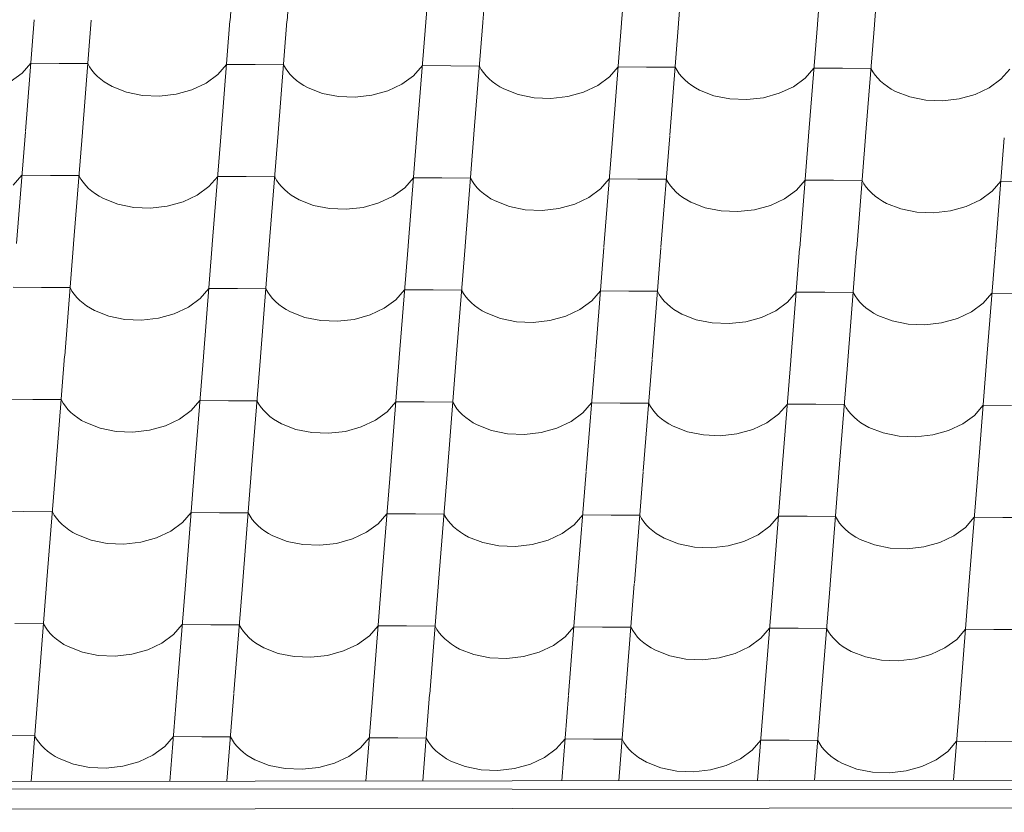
# Model space of a CAD drawing. Header units: millimetres. Extents: x -124639 to 133188, y -48358 to 76648.
# Tile 12 of 49: x 2747 to 3575, y 7033 to 7699. Entities that reach past the tile are written whole.
import ezdxf

# ---------------------------------------------------------------- set-up
doc = ezdxf.new("R2010")
doc.units = ezdxf.units.MM
doc.header["$MEASUREMENT"] = 0
doc.layers.add('Konstrukce - střechy a skořepiny', color=7, linetype='Continuous')
doc.layers.add('Výplně - Povrchové', color=7, linetype='Continuous')

# ---------------------------------------------------------------- blocks, each defined once
blk = doc.blocks.new('*X4')
at = {"layer": 'Výplně - Povrchové', "color": 7, "linetype": 'Continuous', "lineweight": 13}
for p, q in [((2930.89, 7792.38), (2923.47, 7698.54)), ((2978.82, 7792.08), (2971.4, 7698.24)), ((3095.52, 7791.37), (3088.1, 7697.53)), ((3143.45, 7791.08), (3136.03, 7697.24)), ((3260.15, 7790.36), (3252.73, 7696.52)), ((3308.07, 7790.07), (3300.66, 7696.23)), ((3424.78, 7789.36), (3417.36, 7695.52)), ((3472.7, 7789.06), (3465.29, 7695.22)), ((2758.82, 7699.21), (2751.4, 7605.37)), ((2806.75, 7698.91), (2799.33, 7605.07)), ((2923.45, 7698.2), (2916.03, 7604.36)), ((2971.37, 7697.91), (2963.96, 7604.06)), ((3088.08, 7697.19), (3080.66, 7603.35)), ((3136, 7696.9), (3128.59, 7603.06)), ((3252.7, 7696.18), (3245.29, 7602.34)), ((3300.63, 7695.89), (3293.21, 7602.05)), ((3417.33, 7695.18), (3409.92, 7601.34)), ((3465.26, 7694.88), (3457.84, 7601.04)), ((2748.6, 7654.14), (2755.93, 7662.59)), ((2779.89, 7662.45), (2755.93, 7662.59)), ((2803.85, 7662.3), (2779.89, 7662.45)), ((2803.85, 7662.3), (2805.45, 7659.46)), ((2805.45, 7659.46), (2807.35, 7656.72)), ((2913.23, 7653.14), (2920.55, 7661.59)), ((2944.52, 7661.44), (2920.55, 7661.59)), ((2968.48, 7661.29), (2944.52, 7661.44)), ((2968.48, 7661.29), (2970.08, 7658.46)), ((2970.08, 7658.46), (2971.98, 7655.71)), ((3077.86, 7652.13), (3085.18, 7660.58)), ((3109.15, 7660.43), (3085.18, 7660.58)), ((3133.11, 7660.29), (3109.15, 7660.43)), ((3133.11, 7660.29), (3134.71, 7657.45)), ((3242.49, 7651.12), (3249.81, 7659.57)), ((3273.77, 7659.43), (3249.81, 7659.57)), ((3297.74, 7659.28), (3273.77, 7659.43)), ((3297.74, 7659.28), (3299.33, 7656.44)), ((3407.11, 7650.11), (3414.44, 7658.57)), ((3438.4, 7658.42), (3414.44, 7658.57)), ((3462.37, 7658.27), (3438.4, 7658.42)), ((3462.37, 7658.27), (3463.96, 7655.43)), ((2738.74, 7646.94), (2748.6, 7654.14)), ((2807.35, 7656.72), (2809.55, 7654.08)), ((2809.55, 7654.08), (2812.02, 7651.57)), ((2812.02, 7651.57), (2814.77, 7649.2)), ((2903.37, 7645.93), (2913.23, 7653.14)), ((2971.98, 7655.71), (2974.17, 7653.08)), ((2974.17, 7653.08), (2976.65, 7650.57)), ((2976.65, 7650.57), (2979.4, 7648.19)), ((3068, 7644.92), (3077.86, 7652.13)), ((3134.71, 7657.45), (3136.61, 7654.7)), ((3136.61, 7654.7), (3138.8, 7652.07)), ((3138.8, 7652.07), (3141.28, 7649.56)), ((3232.62, 7643.92), (3242.49, 7651.12)), ((3299.33, 7656.44), (3301.23, 7653.7)), ((3301.23, 7653.7), (3303.43, 7651.06)), ((3303.43, 7651.06), (3305.91, 7648.55)), ((3397.25, 7642.91), (3407.11, 7650.11)), ((3463.96, 7655.43), (3465.86, 7652.69)), ((3465.86, 7652.69), (3468.06, 7650.06)), ((3468.06, 7650.06), (3470.54, 7647.55)), ((3571.74, 7649.11), (3579.07, 7657.56)), ((2814.77, 7649.2), (2817.77, 7646.97)), ((2817.77, 7646.97), (2821.02, 7644.91)), ((2821.02, 7644.91), (2824.48, 7643.02)), ((2824.48, 7643.02), (2836.53, 7638.31)), ((2891.47, 7640.34), (2903.37, 7645.93)), ((2979.4, 7648.19), (2982.4, 7645.97)), ((2982.4, 7645.97), (2985.65, 7643.9)), ((2985.65, 7643.9), (2989.11, 7642.01)), ((2989.11, 7642.01), (3001.16, 7637.3)), ((3056.1, 7639.33), (3068, 7644.92)), ((3141.28, 7649.56), (3144.03, 7647.18)), ((3144.03, 7647.18), (3147.03, 7644.96)), ((3147.03, 7644.96), (3150.27, 7642.89)), ((3150.27, 7642.89), (3153.74, 7641)), ((3220.72, 7638.33), (3232.62, 7643.92)), ((3305.91, 7648.55), (3308.66, 7646.18)), ((3308.66, 7646.18), (3311.66, 7643.95)), ((3311.66, 7643.95), (3314.9, 7641.89)), ((3314.9, 7641.89), (3318.37, 7639.99)), ((3385.35, 7637.32), (3397.25, 7642.91)), ((3470.54, 7647.55), (3473.28, 7645.17)), ((3473.28, 7645.17), (3476.29, 7642.95)), ((3476.29, 7642.95), (3479.53, 7640.88)), ((3549.98, 7636.31), (3561.88, 7641.9)), ((3561.88, 7641.9), (3571.74, 7649.11)), ((2836.53, 7638.31), (2849.95, 7635.61)), ((2849.95, 7635.61), (2864.06, 7635.04)), ((2864.06, 7635.04), (2878.14, 7636.65)), ((2878.14, 7636.65), (2891.47, 7640.34)), ((3001.16, 7637.3), (3014.58, 7634.6)), ((3014.58, 7634.6), (3028.69, 7634.04)), ((3028.69, 7634.04), (3042.77, 7635.64)), ((3042.77, 7635.64), (3056.1, 7639.33)), ((3153.74, 7641), (3165.79, 7636.3)), ((3165.79, 7636.3), (3179.21, 7633.59)), ((3179.21, 7633.59), (3193.32, 7633.03)), ((3193.32, 7633.03), (3207.4, 7634.63)), ((3207.4, 7634.63), (3220.72, 7638.33)), ((3318.37, 7639.99), (3330.42, 7635.29)), ((3330.42, 7635.29), (3343.84, 7632.58)), ((3357.95, 7632.02), (3372.03, 7633.63)), ((3372.03, 7633.63), (3385.35, 7637.32)), ((3479.53, 7640.88), (3483, 7638.99)), ((3483, 7638.99), (3495.05, 7634.28)), ((3495.05, 7634.28), (3508.47, 7631.58)), ((3536.65, 7632.62), (3549.98, 7636.31)), ((3343.84, 7632.58), (3357.95, 7632.02)), ((3508.47, 7631.58), (3522.58, 7631.01)), ((3522.58, 7631.01), (3536.65, 7632.62)), ((2751.38, 7605.03), (2743.96, 7511.19)), ((2799.3, 7604.73), (2791.89, 7510.89)), ((2916, 7604.02), (2908.59, 7510.18)), ((2963.93, 7603.73), (2956.51, 7509.89)), ((3080.63, 7603.01), (3073.22, 7509.17)), ((3128.56, 7602.72), (3121.14, 7508.88)), ((3245.26, 7602.01), (3237.84, 7508.16)), ((3293.19, 7601.71), (3285.77, 7507.87)), ((3409.89, 7601), (3402.47, 7507.16)), ((3457.82, 7600.7), (3450.4, 7506.86)), ((3574.52, 7599.99), (3567.1, 7506.15)), ((2741.16, 7559.96), (2748.48, 7568.42)), ((2772.45, 7568.27), (2748.48, 7568.42)), ((2796.41, 7568.12), (2772.45, 7568.27)), ((2796.41, 7568.12), (2798.01, 7565.28)), ((2905.79, 7558.96), (2913.11, 7567.41)), ((2937.07, 7567.26), (2913.11, 7567.41)), ((2961.04, 7567.11), (2937.07, 7567.26)), ((2961.04, 7567.11), (2962.63, 7564.28)), ((2798.01, 7565.28), (2799.91, 7562.54)), ((2799.91, 7562.54), (2802.1, 7559.91)), ((2802.1, 7559.91), (2804.58, 7557.39)), ((2895.92, 7551.75), (2905.79, 7558.96)), ((2962.63, 7564.28), (2964.54, 7561.53)), ((2964.54, 7561.53), (2966.73, 7558.9)), ((2966.73, 7558.9), (2969.21, 7556.39)), ((3070.41, 7557.95), (3077.74, 7566.4)), ((3101.7, 7566.25), (3077.74, 7566.4)), ((3125.67, 7566.11), (3101.7, 7566.25)), ((3125.67, 7566.11), (3127.26, 7563.27)), ((3127.26, 7563.27), (3129.16, 7560.53)), ((3129.16, 7560.53), (3131.36, 7557.89)), ((3235.04, 7556.94), (3242.37, 7565.39)), ((3266.33, 7565.25), (3242.37, 7565.39)), ((3290.29, 7565.1), (3266.33, 7565.25)), ((3290.29, 7565.1), (3291.89, 7562.26)), ((3291.89, 7562.26), (3293.79, 7559.52)), ((3293.79, 7559.52), (3295.99, 7556.88)), ((3399.67, 7555.94), (3407, 7564.39)), ((3430.96, 7564.24), (3407, 7564.39)), ((3454.92, 7564.09), (3430.96, 7564.24)), ((3454.92, 7564.09), (3456.52, 7561.25)), ((3456.52, 7561.25), (3458.42, 7558.51)), ((3564.3, 7554.93), (3571.62, 7563.38)), ((3595.59, 7563.23), (3571.62, 7563.38)), ((2804.58, 7557.39), (2807.33, 7555.02)), ((2807.33, 7555.02), (2810.33, 7552.79)), ((2810.33, 7552.79), (2813.57, 7550.73)), ((2813.57, 7550.73), (2817.04, 7548.84)), ((2884.03, 7546.16), (2895.92, 7551.75)), ((2969.21, 7556.39), (2971.96, 7554.01)), ((2971.96, 7554.01), (2974.96, 7551.79)), ((2974.96, 7551.79), (2978.2, 7549.72)), ((3048.65, 7545.15), (3060.55, 7550.75)), ((3060.55, 7550.75), (3070.41, 7557.95)), ((3131.36, 7557.89), (3133.84, 7555.38)), ((3133.84, 7555.38), (3136.58, 7553.01)), ((3136.58, 7553.01), (3139.59, 7550.78)), ((3139.59, 7550.78), (3142.83, 7548.72)), ((3225.18, 7549.74), (3235.04, 7556.94)), ((3295.99, 7556.88), (3298.46, 7554.37)), ((3298.46, 7554.37), (3301.21, 7552)), ((3301.21, 7552), (3304.22, 7549.77)), ((3389.81, 7548.73), (3399.67, 7555.94)), ((3458.42, 7558.51), (3460.61, 7555.88)), ((3460.61, 7555.88), (3463.09, 7553.37)), ((3463.09, 7553.37), (3465.84, 7550.99)), ((3465.84, 7550.99), (3468.84, 7548.77)), ((3554.44, 7547.72), (3564.3, 7554.93)), ((2817.04, 7548.84), (2829.09, 7544.13)), ((2829.09, 7544.13), (2842.51, 7541.43)), ((2856.62, 7540.86), (2870.7, 7542.47)), ((2870.7, 7542.47), (2884.03, 7546.16)), ((2978.2, 7549.72), (2981.67, 7547.83)), ((2981.67, 7547.83), (2993.72, 7543.12)), ((2993.72, 7543.12), (3007.14, 7540.42)), ((3035.33, 7541.46), (3048.65, 7545.15)), ((3142.83, 7548.72), (3146.3, 7546.82)), ((3146.3, 7546.82), (3158.35, 7542.12)), ((3199.95, 7540.45), (3213.28, 7544.15)), ((3213.28, 7544.15), (3225.18, 7549.74)), ((3304.22, 7549.77), (3307.46, 7547.71)), ((3307.46, 7547.71), (3310.92, 7545.81)), ((3310.92, 7545.81), (3322.97, 7541.11)), ((3364.58, 7539.45), (3377.91, 7543.14)), ((3377.91, 7543.14), (3389.81, 7548.73)), ((3468.84, 7548.77), (3472.09, 7546.7)), ((3472.09, 7546.7), (3475.55, 7544.81)), ((3475.55, 7544.81), (3487.6, 7540.1)), ((3542.54, 7542.13), (3554.44, 7547.72)), ((2842.51, 7541.43), (2856.62, 7540.86)), ((3007.14, 7540.42), (3021.25, 7539.86)), ((3021.25, 7539.86), (3035.33, 7541.46)), ((3158.35, 7542.12), (3171.77, 7539.41)), ((3171.77, 7539.41), (3185.88, 7538.85)), ((3185.88, 7538.85), (3199.95, 7540.45)), ((3322.97, 7541.11), (3336.4, 7538.41)), ((3336.4, 7538.41), (3350.5, 7537.84)), ((3350.5, 7537.84), (3364.58, 7539.45)), ((3487.6, 7540.1), (3501.02, 7537.4)), ((3501.02, 7537.4), (3515.13, 7536.84)), ((3515.13, 7536.84), (3529.21, 7538.44)), ((3529.21, 7538.44), (3542.54, 7542.13)), ((2791.86, 7510.55), (2784.44, 7416.71)), ((2908.56, 7509.84), (2901.14, 7416)), ((2956.49, 7509.55), (2949.07, 7415.71)), ((3073.19, 7508.83), (3065.77, 7414.99)), ((3121.12, 7508.54), (3113.7, 7414.7)), ((3237.82, 7507.83), (3230.4, 7413.99)), ((3285.74, 7507.53), (3278.33, 7413.69)), ((3402.45, 7506.82), (3395.03, 7412.98)), ((3450.37, 7506.53), (3442.96, 7412.69)), ((3567.07, 7505.81), (3559.66, 7411.97)), ((2765, 7474.09), (2741.04, 7474.24)), ((2788.97, 7473.94), (2765, 7474.09)), ((2788.97, 7473.94), (2790.56, 7471.1)), ((2790.56, 7471.1), (2792.46, 7468.36)), ((2792.46, 7468.36), (2794.66, 7465.73)), ((2898.34, 7464.78), (2905.67, 7473.23)), ((2929.63, 7473.08), (2905.67, 7473.23)), ((2953.59, 7472.94), (2929.63, 7473.08)), ((2953.59, 7472.94), (2955.19, 7470.1)), ((2955.19, 7470.1), (2957.09, 7467.35)), ((3062.97, 7463.77), (3070.3, 7472.22)), ((3094.26, 7472.08), (3070.3, 7472.22)), ((3118.22, 7471.93), (3094.26, 7472.08)), ((3118.22, 7471.93), (3119.82, 7469.09)), ((3119.82, 7469.09), (3121.72, 7466.35)), ((3227.6, 7462.76), (3234.92, 7471.21)), ((3258.89, 7471.07), (3234.92, 7471.21)), ((3282.85, 7470.92), (3258.89, 7471.07)), ((3282.85, 7470.92), (3284.45, 7468.08)), ((3284.45, 7468.08), (3286.35, 7465.34)), ((3392.23, 7461.76), (3399.55, 7470.21)), ((3423.52, 7470.06), (3399.55, 7470.21)), ((3447.48, 7469.91), (3423.52, 7470.06)), ((3447.48, 7469.91), (3449.08, 7467.08)), ((3556.86, 7460.75), (3564.18, 7469.2)), ((3588.14, 7469.05), (3564.18, 7469.2)), ((2794.66, 7465.73), (2797.14, 7463.22)), ((2797.14, 7463.22), (2799.88, 7460.84)), ((2799.88, 7460.84), (2802.89, 7458.62)), ((2888.48, 7457.57), (2898.34, 7464.78)), ((2957.09, 7467.35), (2959.29, 7464.72)), ((2959.29, 7464.72), (2961.76, 7462.21)), ((2961.76, 7462.21), (2964.51, 7459.83)), ((2964.51, 7459.83), (2967.52, 7457.61)), ((3053.11, 7456.57), (3062.97, 7463.77)), ((3121.72, 7466.35), (3123.92, 7463.71)), ((3123.92, 7463.71), (3126.39, 7461.2)), ((3126.39, 7461.2), (3129.14, 7458.83)), ((3217.74, 7455.56), (3227.6, 7462.76)), ((3286.35, 7465.34), (3288.54, 7462.7)), ((3288.54, 7462.7), (3291.02, 7460.19)), ((3291.02, 7460.19), (3293.77, 7457.82)), ((3382.37, 7454.55), (3392.23, 7461.76)), ((3449.08, 7467.08), (3450.98, 7464.33)), ((3450.98, 7464.33), (3453.17, 7461.7)), ((3453.17, 7461.7), (3455.65, 7459.19)), ((3546.99, 7453.54), (3556.86, 7460.75)), ((2802.89, 7458.62), (2806.13, 7456.55)), ((2806.13, 7456.55), (2809.6, 7454.66)), ((2809.6, 7454.66), (2821.65, 7449.95)), ((2863.25, 7448.29), (2876.58, 7451.98)), ((2876.58, 7451.98), (2888.48, 7457.57)), ((2967.52, 7457.61), (2970.76, 7455.54)), ((2970.76, 7455.54), (2974.22, 7453.65)), ((2974.22, 7453.65), (2986.27, 7448.94)), ((3041.21, 7450.98), (3053.11, 7456.57)), ((3129.14, 7458.83), (3132.14, 7456.6)), ((3132.14, 7456.6), (3135.39, 7454.54)), ((3135.39, 7454.54), (3138.85, 7452.64)), ((3138.85, 7452.64), (3150.9, 7447.94)), ((3205.84, 7449.97), (3217.74, 7455.56)), ((3293.77, 7457.82), (3296.77, 7455.59)), ((3296.77, 7455.59), (3300.02, 7453.53)), ((3300.02, 7453.53), (3303.48, 7451.64)), ((3303.48, 7451.64), (3315.53, 7446.93)), ((3370.47, 7448.96), (3382.37, 7454.55)), ((3455.65, 7459.19), (3458.4, 7456.81)), ((3458.4, 7456.81), (3461.4, 7454.59)), ((3461.4, 7454.59), (3464.64, 7452.52)), ((3464.64, 7452.52), (3468.11, 7450.63)), ((3535.09, 7447.95), (3546.99, 7453.54)), ((2821.65, 7449.95), (2835.07, 7447.25)), ((2835.07, 7447.25), (2849.18, 7446.68)), ((2849.18, 7446.68), (2863.25, 7448.29)), ((2986.27, 7448.94), (2999.7, 7446.24)), ((2999.7, 7446.24), (3013.8, 7445.68)), ((3013.8, 7445.68), (3027.88, 7447.28)), ((3027.88, 7447.28), (3041.21, 7450.98)), ((3150.9, 7447.94), (3164.32, 7445.23)), ((3164.32, 7445.23), (3178.43, 7444.67)), ((3178.43, 7444.67), (3192.51, 7446.28)), ((3192.51, 7446.28), (3205.84, 7449.97)), ((3315.53, 7446.93), (3328.95, 7444.23)), ((3328.95, 7444.23), (3343.06, 7443.66)), ((3343.06, 7443.66), (3357.14, 7445.27)), ((3357.14, 7445.27), (3370.47, 7448.96)), ((3468.11, 7450.63), (3480.16, 7445.92)), ((3480.16, 7445.92), (3493.58, 7443.22)), ((3493.58, 7443.22), (3507.69, 7442.66)), ((3507.69, 7442.66), (3521.77, 7444.26)), ((3521.77, 7444.26), (3535.09, 7447.95)), ((2784.42, 7416.38), (2777, 7322.53)), ((2901.12, 7415.66), (2893.7, 7321.82)), ((2949.04, 7415.37), (2941.63, 7321.53)), ((3065.75, 7414.65), (3058.33, 7320.81)), ((3113.67, 7414.36), (3106.26, 7320.52)), ((3230.37, 7413.65), (3222.96, 7319.81)), ((3278.3, 7413.35), (3270.88, 7319.51)), ((3395, 7412.64), (3387.59, 7318.8)), ((3442.93, 7412.35), (3435.51, 7318.51)), ((3559.63, 7411.63), (3552.21, 7317.79)), ((2757.56, 7379.91), (2733.6, 7380.06)), ((2781.52, 7379.76), (2757.56, 7379.91)), ((2781.52, 7379.76), (2783.12, 7376.93)), ((2783.12, 7376.93), (2785.02, 7374.18)), ((2890.9, 7370.6), (2898.22, 7379.05)), ((2922.19, 7378.9), (2898.22, 7379.05)), ((2946.15, 7378.76), (2922.19, 7378.9)), ((2946.15, 7378.76), (2947.75, 7375.92)), ((3055.53, 7369.59), (3062.85, 7378.04)), ((3086.82, 7377.9), (3062.85, 7378.04)), ((3110.78, 7377.75), (3086.82, 7377.9)), ((3110.78, 7377.75), (3112.38, 7374.91)), ((3220.16, 7368.58), (3227.48, 7377.04)), ((3251.44, 7376.89), (3227.48, 7377.04)), ((3275.41, 7376.74), (3251.44, 7376.89)), ((3275.41, 7376.74), (3277, 7373.9)), ((2785.02, 7374.18), (2787.22, 7371.55)), ((2787.22, 7371.55), (2789.69, 7369.04)), ((2789.69, 7369.04), (2792.44, 7366.66)), ((2881.04, 7363.39), (2890.9, 7370.6)), ((2947.75, 7375.92), (2949.65, 7373.17)), ((2949.65, 7373.17), (2951.84, 7370.54)), ((2951.84, 7370.54), (2954.32, 7368.03)), ((3045.67, 7362.39), (3055.53, 7369.59)), ((3112.38, 7374.91), (3114.28, 7372.17)), ((3114.28, 7372.17), (3116.47, 7369.53)), ((3116.47, 7369.53), (3118.95, 7367.02)), ((3210.29, 7361.38), (3220.16, 7368.58)), ((3277, 7373.9), (3278.9, 7371.16)), ((3278.9, 7371.16), (3281.1, 7368.53)), ((3281.1, 7368.53), (3283.58, 7366.01)), ((3384.78, 7367.58), (3392.11, 7376.03)), ((3416.07, 7375.88), (3392.11, 7376.03)), ((3440.04, 7375.74), (3416.07, 7375.88)), ((3440.04, 7375.74), (3441.63, 7372.9)), ((3441.63, 7372.9), (3443.53, 7370.15)), ((3443.53, 7370.15), (3445.73, 7367.52)), ((3549.41, 7366.57), (3556.74, 7375.02)), ((3580.7, 7374.87), (3556.74, 7375.02)), ((2792.44, 7366.66), (2795.44, 7364.44)), ((2795.44, 7364.44), (2798.69, 7362.37)), ((2798.69, 7362.37), (2802.15, 7360.48)), ((2802.15, 7360.48), (2814.2, 7355.77)), ((2869.14, 7357.8), (2881.04, 7363.39)), ((2954.32, 7368.03), (2957.07, 7365.65)), ((2957.07, 7365.65), (2960.07, 7363.43)), ((2960.07, 7363.43), (2963.32, 7361.36)), ((2963.32, 7361.36), (2966.78, 7359.47)), ((3033.77, 7356.8), (3045.67, 7362.39)), ((3118.95, 7367.02), (3121.7, 7364.65)), ((3121.7, 7364.65), (3124.7, 7362.42)), ((3124.7, 7362.42), (3127.94, 7360.36)), ((3127.94, 7360.36), (3131.41, 7358.46)), ((3198.39, 7355.79), (3210.29, 7361.38)), ((3283.58, 7366.01), (3286.33, 7363.64)), ((3286.33, 7363.64), (3289.33, 7361.41)), ((3289.33, 7361.41), (3292.57, 7359.35)), ((3363.02, 7354.78), (3374.92, 7360.37)), ((3374.92, 7360.37), (3384.78, 7367.58)), ((3445.73, 7367.52), (3448.21, 7365.01)), ((3448.21, 7365.01), (3450.95, 7362.63)), ((3450.95, 7362.63), (3453.96, 7360.41)), ((3453.96, 7360.41), (3457.2, 7358.34)), ((3539.55, 7359.37), (3549.41, 7366.57)), ((2814.2, 7355.77), (2827.62, 7353.07)), ((2827.62, 7353.07), (2841.73, 7352.51)), ((2841.73, 7352.51), (2855.81, 7354.11)), ((2855.81, 7354.11), (2869.14, 7357.8)), ((2966.78, 7359.47), (2978.83, 7354.77)), ((2978.83, 7354.77), (2992.25, 7352.06)), ((2992.25, 7352.06), (3006.36, 7351.5)), ((3006.36, 7351.5), (3020.44, 7353.1)), ((3020.44, 7353.1), (3033.77, 7356.8)), ((3131.41, 7358.46), (3143.46, 7353.76)), ((3143.46, 7353.76), (3156.88, 7351.05)), ((3170.99, 7350.49), (3185.07, 7352.1)), ((3185.07, 7352.1), (3198.39, 7355.79)), ((3292.57, 7359.35), (3296.04, 7357.46)), ((3296.04, 7357.46), (3308.09, 7352.75)), ((3308.09, 7352.75), (3321.51, 7350.05)), ((3349.7, 7351.09), (3363.02, 7354.78)), ((3457.2, 7358.34), (3460.67, 7356.45)), ((3460.67, 7356.45), (3472.72, 7351.74)), ((3514.32, 7350.08), (3527.65, 7353.77)), ((3527.65, 7353.77), (3539.55, 7359.37)), ((3156.88, 7351.05), (3170.99, 7350.49)), ((3321.51, 7350.05), (3335.62, 7349.48)), ((3335.62, 7349.48), (3349.7, 7351.09)), ((3472.72, 7351.74), (3486.14, 7349.04)), ((3486.14, 7349.04), (3500.25, 7348.48)), ((3500.25, 7348.48), (3514.32, 7350.08)), ((2776.97, 7322.2), (2769.56, 7228.36)), ((2893.67, 7321.48), (2886.26, 7227.64)), ((2941.6, 7321.19), (2934.19, 7227.35)), ((3058.3, 7320.47), (3050.89, 7226.63)), ((3106.23, 7320.18), (3098.81, 7226.34)), ((3222.93, 7319.47), (3215.51, 7225.63)), ((3270.86, 7319.17), (3263.44, 7225.33)), ((3387.56, 7318.46), (3380.14, 7224.62)), ((3435.49, 7318.17), (3428.07, 7224.33)), ((3552.19, 7317.45), (3544.77, 7223.61)), ((2750.12, 7285.73), (2726.15, 7285.88)), ((2774.08, 7285.58), (2750.12, 7285.73)), ((2774.08, 7285.58), (2775.68, 7282.75)), ((2775.68, 7282.75), (2777.58, 7280)), ((2777.58, 7280), (2779.77, 7277.37)), ((2779.77, 7277.37), (2782.25, 7274.86)), ((2883.46, 7276.42), (2890.78, 7284.87)), ((2914.74, 7284.72), (2890.78, 7284.87)), ((2938.71, 7284.58), (2914.74, 7284.72)), ((2938.71, 7284.58), (2940.3, 7281.74)), ((2940.3, 7281.74), (2942.21, 7279)), ((2942.21, 7279), (2944.4, 7276.36)), ((3048.08, 7275.41), (3055.41, 7283.86)), ((3079.37, 7283.72), (3055.41, 7283.86)), ((3103.34, 7283.57), (3079.37, 7283.72)), ((3103.34, 7283.57), (3104.93, 7280.73)), ((3104.93, 7280.73), (3106.83, 7277.99)), ((3106.83, 7277.99), (3109.03, 7275.35)), ((3212.71, 7274.41), (3220.04, 7282.86)), ((3244, 7282.71), (3220.04, 7282.86)), ((3267.96, 7282.56), (3244, 7282.71)), ((3267.96, 7282.56), (3269.56, 7279.72)), ((3269.56, 7279.72), (3271.46, 7276.98)), ((3377.34, 7273.4), (3384.67, 7281.85)), ((3408.63, 7281.7), (3384.67, 7281.85)), ((3432.59, 7281.56), (3408.63, 7281.7)), ((3432.59, 7281.56), (3434.19, 7278.72)), ((3434.19, 7278.72), (3436.09, 7275.97)), ((3541.97, 7272.39), (3549.29, 7280.84)), ((3573.26, 7280.7), (3549.29, 7280.84)), ((3597.22, 7280.55), (3573.26, 7280.7)), ((2782.25, 7274.86), (2785, 7272.48)), ((2785, 7272.48), (2788, 7270.26)), ((2788, 7270.26), (2791.24, 7268.19)), ((2861.7, 7263.62), (2873.59, 7269.22)), ((2873.59, 7269.22), (2883.46, 7276.42)), ((2944.4, 7276.36), (2946.88, 7273.85)), ((2946.88, 7273.85), (2949.63, 7271.48)), ((2949.63, 7271.48), (2952.63, 7269.25)), ((2952.63, 7269.25), (2955.87, 7267.19)), ((3038.22, 7268.21), (3048.08, 7275.41)), ((3109.03, 7275.35), (3111.51, 7272.84)), ((3111.51, 7272.84), (3114.25, 7270.47)), ((3114.25, 7270.47), (3117.26, 7268.24)), ((3202.85, 7267.2), (3212.71, 7274.41)), ((3271.46, 7276.98), (3273.66, 7274.35)), ((3273.66, 7274.35), (3276.13, 7271.84)), ((3276.13, 7271.84), (3278.88, 7269.46)), ((3278.88, 7269.46), (3281.89, 7267.24)), ((3367.48, 7266.19), (3377.34, 7273.4)), ((3436.09, 7275.97), (3438.28, 7273.34)), ((3438.28, 7273.34), (3440.76, 7270.83)), ((3440.76, 7270.83), (3443.51, 7268.45)), ((3532.11, 7265.19), (3541.97, 7272.39)), ((2791.24, 7268.19), (2794.71, 7266.3)), ((2794.71, 7266.3), (2806.76, 7261.59)), ((2806.76, 7261.59), (2820.18, 7258.89)), ((2848.37, 7259.93), (2861.7, 7263.62)), ((2955.87, 7267.19), (2959.34, 7265.29)), ((2959.34, 7265.29), (2971.39, 7260.59)), ((3013, 7258.92), (3026.32, 7262.62)), ((3026.32, 7262.62), (3038.22, 7268.21)), ((3117.26, 7268.24), (3120.5, 7266.18)), ((3120.5, 7266.18), (3123.97, 7264.28)), ((3123.97, 7264.28), (3136.02, 7259.58)), ((3177.62, 7257.92), (3190.95, 7261.61)), ((3190.95, 7261.61), (3202.85, 7267.2)), ((3281.89, 7267.24), (3285.13, 7265.17)), ((3285.13, 7265.17), (3288.59, 7263.28)), ((3288.59, 7263.28), (3300.64, 7258.57)), ((3355.58, 7260.6), (3367.48, 7266.19)), ((3443.51, 7268.45), (3446.51, 7266.23)), ((3446.51, 7266.23), (3449.76, 7264.16)), ((3449.76, 7264.16), (3453.22, 7262.27)), ((3453.22, 7262.27), (3465.27, 7257.56)), ((3520.21, 7259.6), (3532.11, 7265.19)), ((2820.18, 7258.89), (2834.29, 7258.33)), ((2834.29, 7258.33), (2848.37, 7259.93)), ((2971.39, 7260.59), (2984.81, 7257.88)), ((2984.81, 7257.88), (2998.92, 7257.32)), ((2998.92, 7257.32), (3013, 7258.92)), ((3136.02, 7259.58), (3149.44, 7256.88)), ((3149.44, 7256.88), (3163.55, 7256.31)), ((3163.55, 7256.31), (3177.62, 7257.92)), ((3300.64, 7258.57), (3314.07, 7255.87)), ((3314.07, 7255.87), (3328.17, 7255.31)), ((3328.17, 7255.31), (3342.25, 7256.91)), ((3342.25, 7256.91), (3355.58, 7260.6)), ((3465.27, 7257.56), (3478.69, 7254.86)), ((3478.69, 7254.86), (3492.8, 7254.3)), ((3492.8, 7254.3), (3506.88, 7255.9)), ((3506.88, 7255.9), (3520.21, 7259.6)), ((2769.53, 7228.02), (2762.11, 7134.18)), ((2886.23, 7227.3), (2878.81, 7133.46)), ((2934.16, 7227.01), (2926.74, 7133.17)), ((3050.86, 7226.3), (3043.44, 7132.46)), ((3098.79, 7226), (3091.37, 7132.16)), ((3215.49, 7225.29), (3208.07, 7131.45)), ((3263.41, 7225), (3256, 7131.16)), ((3380.12, 7224.28), (3372.7, 7130.44)), ((3428.04, 7223.99), (3420.63, 7130.15)), ((3544.74, 7223.27), (3537.33, 7129.43)), ((2766.64, 7191.41), (2742.67, 7191.55)), ((2766.64, 7191.41), (2768.23, 7188.57)), ((2768.23, 7188.57), (2770.13, 7185.82)), ((2876.01, 7182.24), (2883.34, 7190.69)), ((2907.3, 7190.55), (2883.34, 7190.69)), ((2931.26, 7190.4), (2907.3, 7190.55)), ((2931.26, 7190.4), (2932.86, 7187.56)), ((2932.86, 7187.56), (2934.76, 7184.82)), ((3040.64, 7181.23), (3047.97, 7189.68)), ((3071.93, 7189.54), (3047.97, 7189.68)), ((3095.89, 7189.39), (3071.93, 7189.54)), ((3095.89, 7189.39), (3097.49, 7186.55)), ((3097.49, 7186.55), (3099.39, 7183.81)), ((3205.27, 7180.23), (3212.59, 7188.68)), ((3236.56, 7188.53), (3212.59, 7188.68)), ((3260.52, 7188.38), (3236.56, 7188.53)), ((3260.52, 7188.38), (3262.12, 7185.55)), ((3369.9, 7179.22), (3377.22, 7187.67)), ((3401.19, 7187.52), (3377.22, 7187.67)), ((3425.15, 7187.38), (3401.19, 7187.52)), ((3425.15, 7187.38), (3426.75, 7184.54)), ((3534.53, 7178.21), (3541.85, 7186.66)), ((3565.81, 7186.52), (3541.85, 7186.66)), ((3589.78, 7186.37), (3565.81, 7186.52)), ((2770.13, 7185.82), (2772.33, 7183.19)), ((2772.33, 7183.19), (2774.81, 7180.68)), ((2774.81, 7180.68), (2777.55, 7178.3)), ((2777.55, 7178.3), (2780.56, 7176.08)), ((2866.15, 7175.04), (2876.01, 7182.24)), ((2934.76, 7184.82), (2936.96, 7182.18)), ((2936.96, 7182.18), (2939.43, 7179.67)), ((2939.43, 7179.67), (2942.18, 7177.3)), ((3030.78, 7174.03), (3040.64, 7181.23)), ((3099.39, 7183.81), (3101.59, 7181.17)), ((3101.59, 7181.17), (3104.06, 7178.66)), ((3104.06, 7178.66), (3106.81, 7176.29)), ((3195.41, 7173.02), (3205.27, 7180.23)), ((3262.12, 7185.55), (3264.02, 7182.8)), ((3264.02, 7182.8), (3266.21, 7180.17)), ((3266.21, 7180.17), (3268.69, 7177.66)), ((3360.04, 7172.01), (3369.9, 7179.22)), ((3426.75, 7184.54), (3428.65, 7181.79)), ((3428.65, 7181.79), (3430.84, 7179.16)), ((3430.84, 7179.16), (3433.32, 7176.65)), ((3524.66, 7171.01), (3534.53, 7178.21)), ((2780.56, 7176.08), (2783.8, 7174.01)), ((2783.8, 7174.01), (2787.27, 7172.12)), ((2787.27, 7172.12), (2799.32, 7167.41)), ((2854.25, 7169.45), (2866.15, 7175.04)), ((2942.18, 7177.3), (2945.19, 7175.07)), ((2945.19, 7175.07), (2948.43, 7173.01)), ((2948.43, 7173.01), (2951.89, 7171.11)), ((2951.89, 7171.11), (2963.94, 7166.41)), ((3018.88, 7168.44), (3030.78, 7174.03)), ((3106.81, 7176.29), (3109.81, 7174.06)), ((3109.81, 7174.06), (3113.06, 7172)), ((3113.06, 7172), (3116.52, 7170.11)), ((3116.52, 7170.11), (3128.57, 7165.4)), ((3183.51, 7167.43), (3195.41, 7173.02)), ((3268.69, 7177.66), (3271.44, 7175.28)), ((3271.44, 7175.28), (3274.44, 7173.06)), ((3274.44, 7173.06), (3277.69, 7170.99)), ((3277.69, 7170.99), (3281.15, 7169.1)), ((3348.14, 7166.42), (3360.04, 7172.01)), ((3433.32, 7176.65), (3436.07, 7174.28)), ((3436.07, 7174.28), (3439.07, 7172.05)), ((3439.07, 7172.05), (3442.31, 7169.98)), ((3442.31, 7169.98), (3445.78, 7168.09)), ((3512.76, 7165.42), (3524.66, 7171.01)), ((2799.32, 7167.41), (2812.74, 7164.71)), ((2812.74, 7164.71), (2826.85, 7164.15)), ((2826.85, 7164.15), (2840.92, 7165.75)), ((2840.92, 7165.75), (2854.25, 7169.45)), ((2963.94, 7166.41), (2977.37, 7163.7)), ((2977.37, 7163.7), (2991.47, 7163.14)), ((2991.47, 7163.14), (3005.55, 7164.75)), ((3005.55, 7164.75), (3018.88, 7168.44)), ((3128.57, 7165.4), (3141.99, 7162.7)), ((3141.99, 7162.7), (3156.1, 7162.13)), ((3156.1, 7162.13), (3170.18, 7163.74)), ((3170.18, 7163.74), (3183.51, 7167.43)), ((3281.15, 7169.1), (3293.2, 7164.39)), ((3293.2, 7164.39), (3306.62, 7161.69)), ((3306.62, 7161.69), (3320.73, 7161.13)), ((3320.73, 7161.13), (3334.81, 7162.73)), ((3334.81, 7162.73), (3348.14, 7166.42)), ((3445.78, 7168.09), (3457.83, 7163.39)), ((3457.83, 7163.39), (3471.25, 7160.68)), ((3485.36, 7160.12), (3499.44, 7161.72)), ((3499.44, 7161.72), (3512.76, 7165.42)), ((3471.25, 7160.68), (3485.36, 7160.12)), ((2762.09, 7133.84), (2756.14, 7058.64)), ((2878.79, 7133.12), (2872.91, 7058.81)), ((2926.71, 7132.83), (2920.87, 7058.89)), ((3043.42, 7132.12), (3037.64, 7059.06)), ((3091.34, 7131.82), (3085.6, 7059.13)), ((3208.04, 7131.11), (3202.37, 7059.31)), ((3255.97, 7130.82), (3250.33, 7059.38)), ((3372.67, 7130.1), (3367.1, 7059.56)), ((3420.6, 7129.81), (3415.05, 7059.63)), ((3537.3, 7129.1), (3531.82, 7059.81)), ((2759.19, 7097.23), (2735.23, 7097.37)), ((2759.19, 7097.23), (2760.79, 7094.39)), ((2868.57, 7088.06), (2875.89, 7096.51)), ((2899.86, 7096.37), (2875.89, 7096.51)), ((2923.82, 7096.22), (2899.86, 7096.37)), ((2923.82, 7096.22), (2925.42, 7093.38)), ((3033.2, 7087.05), (3040.52, 7095.51)), ((3064.49, 7095.36), (3040.52, 7095.51)), ((3088.45, 7095.21), (3064.49, 7095.36)), ((3088.45, 7095.21), (3090.05, 7092.37)), ((2760.79, 7094.39), (2762.69, 7091.64)), ((2762.69, 7091.64), (2764.89, 7089.01)), ((2764.89, 7089.01), (2767.36, 7086.5)), ((2858.71, 7080.86), (2868.57, 7088.06)), ((2925.42, 7093.38), (2927.32, 7090.64)), ((2927.32, 7090.64), (2929.51, 7088)), ((2929.51, 7088), (2931.99, 7085.49)), ((3023.34, 7079.85), (3033.2, 7087.05)), ((3090.05, 7092.37), (3091.95, 7089.63)), ((3091.95, 7089.63), (3094.14, 7087)), ((3094.14, 7087), (3096.62, 7084.48)), ((3197.83, 7086.05), (3205.15, 7094.5)), ((3229.11, 7094.35), (3205.15, 7094.5)), ((3253.08, 7094.21), (3229.11, 7094.35)), ((3253.08, 7094.21), (3254.67, 7091.37)), ((3254.67, 7091.37), (3256.58, 7088.62)), ((3256.58, 7088.62), (3258.77, 7085.99)), ((3362.45, 7085.04), (3369.78, 7093.49)), ((3393.74, 7093.34), (3369.78, 7093.49)), ((3417.71, 7093.2), (3393.74, 7093.34)), ((3417.71, 7093.2), (3419.3, 7090.36)), ((3419.3, 7090.36), (3421.2, 7087.62)), ((3421.2, 7087.62), (3423.4, 7084.98)), ((3527.08, 7084.03), (3534.41, 7092.48)), ((3558.37, 7092.34), (3534.41, 7092.48)), ((3582.33, 7092.19), (3558.37, 7092.34)), ((2767.36, 7086.5), (2770.11, 7084.12)), ((2770.11, 7084.12), (2773.11, 7081.9)), ((2773.11, 7081.9), (2776.36, 7079.83)), ((2776.36, 7079.83), (2779.82, 7077.94)), ((2846.81, 7075.27), (2858.71, 7080.86)), ((2931.99, 7085.49), (2934.74, 7083.12)), ((2934.74, 7083.12), (2937.74, 7080.89)), ((2937.74, 7080.89), (2940.99, 7078.83)), ((2940.99, 7078.83), (2944.45, 7076.93)), ((3011.44, 7074.26), (3023.34, 7079.85)), ((3096.62, 7084.48), (3099.37, 7082.11)), ((3099.37, 7082.11), (3102.37, 7079.88)), ((3102.37, 7079.88), (3105.61, 7077.82)), ((3176.06, 7073.25), (3187.96, 7078.84)), ((3187.96, 7078.84), (3197.83, 7086.05)), ((3258.77, 7085.99), (3261.25, 7083.48)), ((3261.25, 7083.48), (3264, 7081.1)), ((3264, 7081.1), (3267, 7078.88)), ((3267, 7078.88), (3270.24, 7076.81)), ((3352.59, 7077.84), (3362.45, 7085.04)), ((3423.4, 7084.98), (3425.88, 7082.47)), ((3425.88, 7082.47), (3428.62, 7080.1)), ((3428.62, 7080.1), (3431.63, 7077.87)), ((3517.22, 7076.83), (3527.08, 7084.03)), ((2779.82, 7077.94), (2791.87, 7073.24)), ((2791.87, 7073.24), (2805.29, 7070.53)), ((2805.29, 7070.53), (2819.4, 7069.97)), ((2819.4, 7069.97), (2833.48, 7071.57)), ((2833.48, 7071.57), (2846.81, 7075.27)), ((2944.45, 7076.93), (2956.5, 7072.23)), ((2956.5, 7072.23), (2969.92, 7069.52)), ((2984.03, 7068.96), (2998.11, 7070.57)), ((2998.11, 7070.57), (3011.44, 7074.26)), ((3105.61, 7077.82), (3109.08, 7075.93)), ((3109.08, 7075.93), (3121.13, 7071.22)), ((3121.13, 7071.22), (3134.55, 7068.52)), ((3162.74, 7069.56), (3176.06, 7073.25)), ((3270.24, 7076.81), (3273.71, 7074.92)), ((3273.71, 7074.92), (3285.76, 7070.21)), ((3327.37, 7068.55), (3340.69, 7072.24)), ((3340.69, 7072.24), (3352.59, 7077.84)), ((3431.63, 7077.87), (3434.87, 7075.81)), ((3434.87, 7075.81), (3438.34, 7073.91)), ((3438.34, 7073.91), (3450.39, 7069.21)), ((3491.99, 7067.55), (3505.32, 7071.24)), ((3505.32, 7071.24), (3517.22, 7076.83)), ((2969.92, 7069.52), (2984.03, 7068.96)), ((3134.55, 7068.52), (3148.66, 7067.95)), ((3148.66, 7067.95), (3162.74, 7069.56)), ((3285.76, 7070.21), (3299.18, 7067.51)), ((3299.18, 7067.51), (3313.29, 7066.95)), ((3313.29, 7066.95), (3327.37, 7068.55)), ((3450.39, 7069.21), (3463.81, 7066.5)), ((3463.81, 7066.5), (3477.92, 7065.94)), ((3477.92, 7065.94), (3491.99, 7067.55))]:
    blk.add_line(p, q, dxfattribs=at)
blk = doc.blocks.new('výplň_2_1', base_point=(0, 0))
at = {"layer": 'Výplně - Povrchové', "color": 7, "linetype": 'Continuous', "lineweight": 13}
blk.add_blockref('*X4', (0, 0), dxfattribs=at)

msp = doc.modelspace()

# ---------------------------------------------------------------- linework, layer by layer
at = {"layer": 'Konstrukce - střechy a skořepiny', "color": 7, "linetype": 'Continuous', "lineweight": 13}
for p, q in [((205.77, 7054.79), (11498.23, 7071.82)), ((205.77, 7054.79), (11484.54, 7045.06)), ((11484.54, 7045.06), (226.12, 7032.8))]:
    msp.add_line(p, q, dxfattribs=at)

# ---------------------------------------------------------------- block references
at = {"layer": 'Výplně - Povrchové', "color": 7, "linetype": 'Continuous', "lineweight": 13}
msp.add_blockref('výplň_2_1', (0, 0), dxfattribs=at)

doc.saveas('drawing.dxf')
